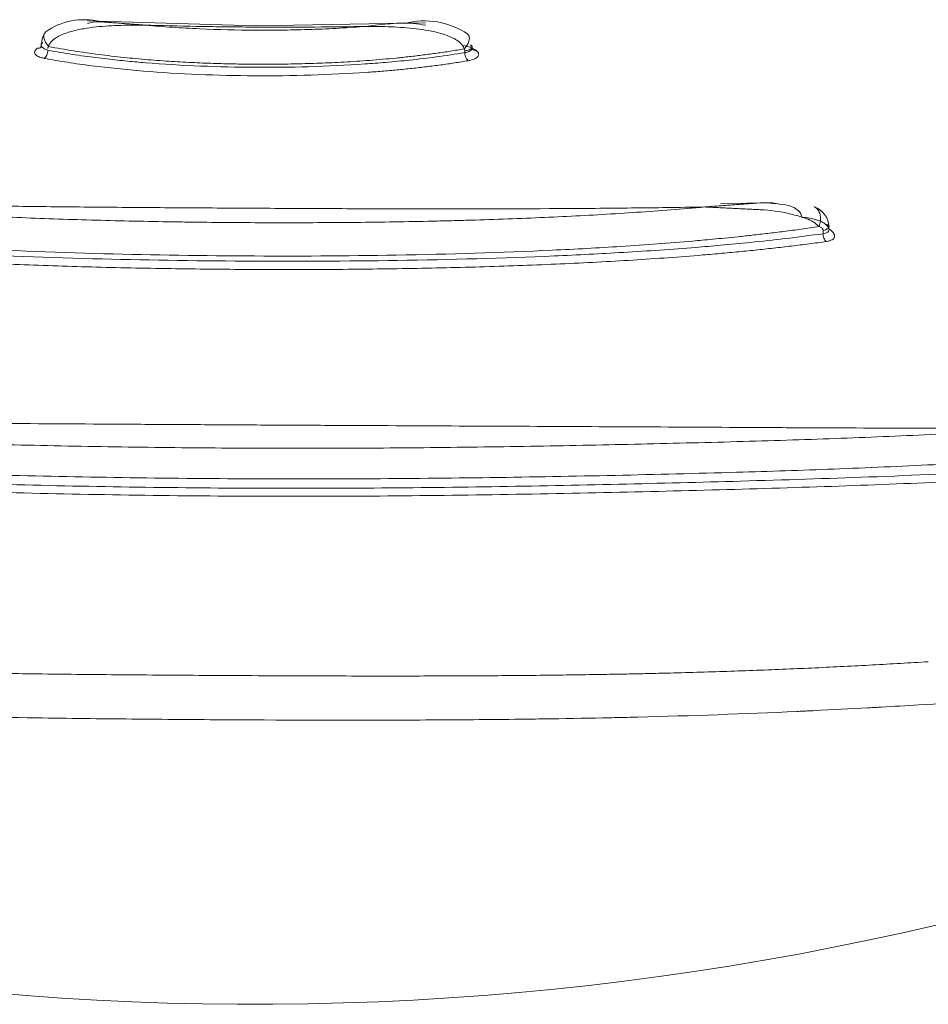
# Model space of a CAD drawing. Header units: millimetres. Extents: x 220.465 to 220.728, y 142.8 to 143.061.
# Tile 2 of 5: x 220.488 to 220.501, y 142.885 to 142.899. Entities that reach past the tile are written whole.
import ezdxf

# ---------------------------------------------------------------- set-up
doc = ezdxf.new("R2010")
doc.units = ezdxf.units.MM
doc.layers.add('SANINDUSA', color=3, linetype='Continuous')

msp = doc.modelspace()

# ---------------------------------------------------------------- linework, layer by layer
at = {"layer": 'SANINDUSA', "linetype": 'Continuous', "lineweight": 15}
for p, q in [((220.4939638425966, 142.8985049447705), (220.4915500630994, 142.8984620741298)), ((220.494522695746, 142.8980804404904), (220.494522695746, 142.8981041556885)), ((220.4989123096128, 142.8959450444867), (220.4981621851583, 142.8959275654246)), ((220.4996249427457, 142.8955027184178), (220.4996249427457, 142.8955493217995))]:
    msp.add_line(p, q, dxfattribs=at)
at = {"layer": 'SANINDUSA', "linetype": 'Continuous', "lineweight": 15, "flags": 128}
for points in [[(220.4915500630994, 142.8984620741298), (220.4915487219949, 142.898462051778), (220.4891500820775, 142.8985318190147)], [(220.4884874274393, 142.898178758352), (220.4884869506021, 142.898162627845), (220.4884867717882, 142.8981575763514)], [(220.494631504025, 142.8981244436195), (220.4946292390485, 142.8981320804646), (220.4946282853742, 142.8981483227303)]]:
    msp.add_lwpolyline(points, dxfattribs=at)
at = {"layer": 'SANINDUSA', "linetype": 'Continuous', "lineweight": 15}
for centre, radius, start, end in [((220.4890970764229, 142.8976069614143), 0.0009417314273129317, 75.71386904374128, 125.6173253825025), ((220.4939510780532, 142.8974383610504), 0.001092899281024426, 55.72288747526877, 105.0313509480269), ((220.4887735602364, 142.898211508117), 0.0002766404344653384, 144.1716601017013, 182.450588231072), ((220.4993862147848, 142.8955833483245), 0.0003225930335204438, 2.813188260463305, 70.27459408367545), ((220.4915335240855, 142.9267920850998), 0.04225715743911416, 247.7771744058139, 291.5544025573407)]:
    msp.add_arc(centre, radius, start, end, dxfattribs=at)
for points, knots in [([(220.4891473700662, 142.8984967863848), (220.4892016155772, 142.8985095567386), (220.4892720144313, 142.8985261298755), (220.4893605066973, 142.8985176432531), (220.4893808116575, 142.8985156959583)], [0, 0, 0, 0, 0.770545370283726, 0.9999999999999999, 0.9999999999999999, 0.9999999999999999, 0.9999999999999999]), ([(220.4885948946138, 142.8981661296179), (220.4885781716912, 142.8981873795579), (220.4885447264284, 142.8982298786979), (220.4885246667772, 142.8982936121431), (220.4885259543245, 142.898343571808), (220.4885445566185, 142.8983630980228), (220.4885516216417, 142.8983705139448)], [0, 0, 0, 0, 0.2768279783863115, 0.5536463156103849, 0.8304779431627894, 0.9999999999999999, 0.9999999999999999, 0.9999999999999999, 0.9999999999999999]), ([(220.4885948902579, 142.8981661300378), (220.488596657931, 142.8981732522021), (220.4885988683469, 142.8981796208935), (220.4886012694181, 142.8981854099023), (220.4886036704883, 142.8981911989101), (220.4886062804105, 142.8981964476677), (220.4886090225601, 142.898201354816), (220.4886145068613, 142.8982111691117), (220.4886205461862, 142.8982196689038), (220.4886267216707, 142.8982272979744), (220.4886328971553, 142.8982349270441), (220.4886392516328, 142.8982417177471), (220.4886457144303, 142.8982480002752), (220.4886521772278, 142.8982542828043), (220.4886587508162, 142.8982600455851), (220.4886654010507, 142.8982654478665), (220.4886787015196, 142.8982762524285), (220.488692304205, 142.8982856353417), (220.4887060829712, 142.8982941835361), (220.4887198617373, 142.8983027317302), (220.4887338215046, 142.8983104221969), (220.4887479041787, 142.89831752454), (220.4887760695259, 142.8983317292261), (220.4888047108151, 142.8983436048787), (220.4888334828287, 142.8983540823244), (220.4888622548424, 142.8983645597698), (220.4888912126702, 142.8983736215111), (220.488920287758, 142.8983817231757), (220.4889784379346, 142.8983979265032), (220.4890369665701, 142.8984103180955), (220.4890955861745, 142.8984205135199), (220.4891542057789, 142.8984307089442), (220.489212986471, 142.8984386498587), (220.4892717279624, 142.8984450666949), (220.4893892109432, 142.8984579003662), (220.4895065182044, 142.8984647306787), (220.4896235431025, 142.8984683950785), (220.4896820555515, 142.8984702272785), (220.4897404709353, 142.8984712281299), (220.4897987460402, 142.8984716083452), (220.4898570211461, 142.8984719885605), (220.4899152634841, 142.898471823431), (220.4899732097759, 142.8984710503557)], [0, 0, 0, 0, 0.007812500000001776, 0.007812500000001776, 0.007812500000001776, 0.01562500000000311, 0.01562500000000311, 0.01562500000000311, 0.03125000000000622, 0.03125000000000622, 0.03125000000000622, 0.04687500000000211, 0.04687500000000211, 0.04687500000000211, 0.062500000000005, 0.062500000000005, 0.062500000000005, 0.09375000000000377, 0.09375000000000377, 0.09375000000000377, 0.1250000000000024, 0.1250000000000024, 0.1250000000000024, 0.1875, 0.1875, 0.1875, 0.2500000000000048, 0.2500000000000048, 0.2500000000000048, 0.3750000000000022, 0.3750000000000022, 0.3750000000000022, 0.5000000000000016, 0.5000000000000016, 0.5000000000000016, 0.750000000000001, 0.750000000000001, 0.750000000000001, 0.8750000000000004, 0.8750000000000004, 0.8750000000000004, 1, 1, 1, 1]), ([(220.4899732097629, 142.8984710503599), (220.4900091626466, 142.8984678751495), (220.4900721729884, 142.8984623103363), (220.4901995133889, 142.8984520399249), (220.4904191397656, 142.8984360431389), (220.4908743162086, 142.8984104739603), (220.4914081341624, 142.8983969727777), (220.4919432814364, 142.898399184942), (220.4923425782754, 142.8984090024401), (220.4927375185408, 142.8984261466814), (220.492992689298, 142.8984443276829), (220.4931205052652, 142.8984534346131)], [0, 0, 0, 0, 0.03586671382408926, 0.06285932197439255, 0.1257687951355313, 0.2506714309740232, 0.4998944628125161, 0.6247476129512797, 0.7505702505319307, 0.8750597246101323, 1, 1, 1, 1]), ([(220.4899732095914, 142.8984710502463), (220.4899999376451, 142.8984702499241), (220.4900266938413, 142.8984694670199), (220.4900534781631, 142.89846870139), (220.4902973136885, 142.8984617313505), (220.4905434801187, 142.8984561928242), (220.4907920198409, 142.8984520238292), (220.4909162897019, 142.8984499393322), (220.4910411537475, 142.8984481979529), (220.491166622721, 142.8984467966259), (220.4912920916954, 142.8984453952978), (220.4914184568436, 142.8984443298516), (220.4915442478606, 142.8984436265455), (220.4920474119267, 142.8984408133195), (220.4925447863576, 142.898443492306), (220.4930362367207, 142.8984519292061), (220.4930643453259, 142.8984524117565), (220.4930924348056, 142.8984529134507), (220.4931205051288, 142.8984534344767)], [0.2362692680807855, 0.2362692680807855, 0.2362692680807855, 0.2362692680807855, 0.2500000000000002, 0.2500000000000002, 0.2500000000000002, 0.3750000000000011, 0.3750000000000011, 0.3750000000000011, 0.4375000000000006, 0.4375000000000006, 0.4375000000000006, 0.5000000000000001, 0.5000000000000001, 0.5000000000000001, 0.7500000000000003, 0.7500000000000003, 0.7500000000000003, 0.7642988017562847, 0.7642988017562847, 0.7642988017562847, 0.7642988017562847]), ([(220.4931204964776, 142.8984534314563), (220.4933536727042, 142.8984831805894), (220.4936586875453, 142.8985220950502), (220.4939072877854, 142.8984797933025), (220.4939658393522, 142.8984698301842)], [0, 0, 0, 0, 0.7644750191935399, 1, 1, 1, 1]), ([(220.4931205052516, 142.8984534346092), (220.493149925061, 142.8984534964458), (220.4931790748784, 142.8984533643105), (220.4932083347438, 142.8984531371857), (220.4932375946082, 142.8984529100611), (220.4932668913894, 142.898452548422), (220.4932962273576, 142.8984520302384), (220.493354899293, 142.8984509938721), (220.4934137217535, 142.8984493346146), (220.4934726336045, 142.8984468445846), (220.4935904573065, 142.8984418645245), (220.4937087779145, 142.8984337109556), (220.4938273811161, 142.8984195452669), (220.4938866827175, 142.8984124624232), (220.4939459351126, 142.8984038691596), (220.4940050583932, 142.8983930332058), (220.4940641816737, 142.8983821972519), (220.4941231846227, 142.8983691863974), (220.4941818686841, 142.8983523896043), (220.4942112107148, 142.8983439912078), (220.4942404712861, 142.898334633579), (220.4942695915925, 142.8983238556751), (220.4942987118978, 142.8983130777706), (220.4943277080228, 142.898300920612), (220.4943564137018, 142.8982863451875), (220.4943707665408, 142.8982790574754), (220.4943849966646, 142.8982711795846), (220.494399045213, 142.8982624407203), (220.4944130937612, 142.898253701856), (220.4944269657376, 142.8982441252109), (220.4944405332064, 142.8982331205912), (220.4944473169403, 142.8982276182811), (220.4944540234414, 142.8982217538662), (220.494460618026, 142.8982153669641), (220.4944672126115, 142.8982089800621), (220.4944736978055, 142.8982020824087), (220.4944800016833, 142.8981943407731), (220.4944831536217, 142.8981904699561), (220.4944862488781, 142.898186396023), (220.4944892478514, 142.8981820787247), (220.4944922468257, 142.898177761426), (220.4944951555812, 142.8981731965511), (220.4944979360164, 142.8981682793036), (220.4945007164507, 142.8981633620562), (220.4945033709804, 142.8981580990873), (220.4945058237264, 142.8981522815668), (220.4945082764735, 142.8981464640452), (220.4945105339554, 142.8981400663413), (220.4945123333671, 142.8981330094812)], [0, 0, 0, 0, 0.06250000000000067, 0.06250000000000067, 0.06250000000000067, 0.1250000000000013, 0.1250000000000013, 0.1250000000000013, 0.2500000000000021, 0.2500000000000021, 0.2500000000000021, 0.499999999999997, 0.499999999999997, 0.499999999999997, 0.6249999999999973, 0.6249999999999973, 0.6249999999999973, 0.7499999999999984, 0.7499999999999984, 0.7499999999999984, 0.8124999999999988, 0.8124999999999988, 0.8124999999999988, 0.8749999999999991, 0.8749999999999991, 0.8749999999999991, 0.9062499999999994, 0.9062499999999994, 0.9062499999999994, 0.9374999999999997, 0.9374999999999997, 0.9374999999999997, 0.9531249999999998, 0.9531249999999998, 0.9531249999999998, 0.9687499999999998, 0.9687499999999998, 0.9687499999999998, 0.9765624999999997, 0.9765624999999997, 0.9765624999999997, 0.9843750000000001, 0.9843750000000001, 0.9843750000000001, 0.9921874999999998, 0.9921874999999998, 0.9921874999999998, 1, 1, 1, 1]), ([(220.4885150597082, 142.8982235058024), (220.4885082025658, 142.8982191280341), (220.4884951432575, 142.8982107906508), (220.4884873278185, 142.8981966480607), (220.488486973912, 142.8981831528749), (220.4884932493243, 142.8981686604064), (220.488506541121, 142.8981540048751), (220.4885293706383, 142.8981383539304), (220.4885551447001, 142.8981238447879), (220.4885767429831, 142.8981164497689), (220.4885848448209, 142.898113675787)], [0, 0, 0, 0, 0.1455836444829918, 0.2772615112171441, 0.3950649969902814, 0.4989649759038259, 0.6445210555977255, 0.7570041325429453, 0.9088486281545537, 0.9999999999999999, 0.9999999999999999, 0.9999999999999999, 0.9999999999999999]), ([(220.4945123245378, 142.8981330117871), (220.4945297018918, 142.8981540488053), (220.4945644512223, 142.8981961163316), (220.4945875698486, 142.8982596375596), (220.494588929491, 142.8983107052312), (220.4945711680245, 142.8983312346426), (220.4945639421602, 142.8983395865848)], [0, 0, 0, 0, 0.271344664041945, 0.542605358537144, 0.8139189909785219, 1, 1, 1, 1]), ([(220.4885326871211, 142.8979985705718), (220.4885169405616, 142.8980019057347), (220.4884859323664, 142.8980084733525), (220.4884490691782, 142.8980222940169), (220.4884211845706, 142.8980388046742), (220.4883977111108, 142.898063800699), (220.4883897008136, 142.8980994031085), (220.4884200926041, 142.8981282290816), (220.4884353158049, 142.8981426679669)], [0, 0, 0, 0, 0.1271477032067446, 0.2503798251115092, 0.3737607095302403, 0.5013543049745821, 0.7502291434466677, 1, 1, 1, 1]), ([(220.4884959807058, 142.8981683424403), (220.4884936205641, 142.8981646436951), (220.4884862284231, 142.8981530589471), (220.4884642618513, 142.8981434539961), (220.4884449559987, 142.8981429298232), (220.4884353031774, 142.8981426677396)], [0, 0, 0, 0, 0.1899658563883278, 0.5949873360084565, 1, 1, 1, 1]), ([(220.4885848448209, 142.898113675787), (220.4885852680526, 142.8980902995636), (220.4885800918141, 142.8980650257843), (220.4885705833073, 142.8980440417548), (220.4885610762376, 142.8980230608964), (220.4885473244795, 142.8980065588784), (220.4885326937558, 142.8979985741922)], [0, 0, 0, 0, 0.5, 0.5, 0.5, 0.9999244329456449, 0.9999244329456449, 0.9999244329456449, 0.9999244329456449]), ([(220.4885848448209, 142.8981373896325), (220.4885848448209, 142.8981402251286), (220.4885851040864, 142.8981429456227), (220.488585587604, 142.8981455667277), (220.4885860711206, 142.8981481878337), (220.4885867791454, 142.8981507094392), (220.4885876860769, 142.8981531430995), (220.4885894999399, 142.89815801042), (220.4885919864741, 142.8981622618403), (220.4885948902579, 142.8981661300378)], [0, 0, 0, 0, 0.2500000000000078, 0.2500000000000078, 0.2500000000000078, 0.5000000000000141, 0.5000000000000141, 0.5000000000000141, 1, 1, 1, 1]), ([(220.4885848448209, 142.898113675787), (220.4886436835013, 142.8981030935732), (220.4887584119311, 142.8980824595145), (220.4889327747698, 142.8980547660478), (220.4891019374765, 142.8980301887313), (220.4892654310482, 142.8980086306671), (220.4894222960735, 142.8979897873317), (220.4895718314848, 142.8979734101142), (220.4897133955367, 142.8979592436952), (220.4898464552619, 142.8979470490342), (220.4901884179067, 142.8979182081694), (220.4907453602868, 142.8978847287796), (220.4915298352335, 142.897866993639), (220.4923168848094, 142.8978756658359), (220.4929390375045, 142.8979055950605), (220.4934133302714, 142.8979417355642), (220.4937551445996, 142.8979744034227), (220.4941361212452, 142.8980193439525), (220.494388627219, 142.8980592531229), (220.4945226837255, 142.898080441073)], [0, 0, 0, 0, 0.03471823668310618, 0.06769643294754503, 0.09893455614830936, 0.128432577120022, 0.1561904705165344, 0.182208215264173, 0.2064857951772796, 0.2290231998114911, 0.249820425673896, 0.378453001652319, 0.4994308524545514, 0.6204745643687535, 0.7490869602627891, 0.798538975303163, 0.8568429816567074, 0.9239973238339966, 1, 1, 1, 1]), ([(220.4945123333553, 142.8981330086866), (220.4944481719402, 142.8981221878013), (220.4943214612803, 142.8981008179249), (220.4941265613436, 142.8980720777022), (220.4939321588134, 142.8980461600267), (220.4937384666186, 142.8980231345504), (220.4935463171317, 142.8980028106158), (220.4933563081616, 142.8979850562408), (220.493169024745, 142.8979697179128), (220.4929849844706, 142.8979566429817), (220.4928046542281, 142.8979456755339), (220.4926284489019, 142.8979366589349), (220.4924567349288, 142.897929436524), (220.492289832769, 142.8979238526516), (220.4921280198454, 142.8979197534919), (220.4919715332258, 142.8979169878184), (220.4918205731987, 142.8979154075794), (220.4916753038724, 142.8979148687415), (220.4914908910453, 142.8979153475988), (220.4912586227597, 142.8979179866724), (220.4909706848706, 142.8979249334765), (220.4906644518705, 142.8979367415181), (220.4903417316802, 142.8979544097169), (220.4900048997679, 142.8979789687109), (220.4896567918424, 142.8980113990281), (220.4893014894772, 142.8980528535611), (220.4889414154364, 142.8981036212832), (220.4887122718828, 142.8981449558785), (220.4885948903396, 142.8981661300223)], [0, 0, 0, 0, 0.03681386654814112, 0.07270271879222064, 0.1076665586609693, 0.1417053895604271, 0.1748192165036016, 0.2070080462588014, 0.2382718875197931, 0.2686107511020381, 0.2980246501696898, 0.3265136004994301, 0.3540776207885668, 0.3807167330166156, 0.4064309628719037, 0.4312203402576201, 0.4550848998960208, 0.4780246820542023, 0.5000397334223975, 0.5424315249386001, 0.5881130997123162, 0.637084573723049, 0.6893459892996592, 0.7448973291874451, 0.8037385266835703, 0.8658694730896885, 0.9312900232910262, 1, 1, 1, 1]), ([(220.4945068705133, 142.8981832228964), (220.4945198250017, 142.8981800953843), (220.4945456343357, 142.8981738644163), (220.4945812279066, 142.8981626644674), (220.4946190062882, 142.8981482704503), (220.4946569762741, 142.8981300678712), (220.4946769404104, 142.8981151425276), (220.4946869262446, 142.8981076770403)], [0, 0, 0, 0, 0.1671051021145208, 0.3329248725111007, 0.499968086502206, 0.7498897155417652, 1, 1, 1, 1]), ([(220.4945123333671, 142.8981330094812), (220.4945153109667, 142.8981291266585), (220.4945179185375, 142.898124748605), (220.4945197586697, 142.8981199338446), (220.4945206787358, 142.898117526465), (220.4945214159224, 142.8981149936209), (220.4945219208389, 142.89811232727), (220.4945224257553, 142.89810966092), (220.4945226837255, 142.8981069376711), (220.4945226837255, 142.8981041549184)], [0, 0, 0, 0, 0.5000000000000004, 0.5000000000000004, 0.5000000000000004, 0.7500000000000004, 0.7500000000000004, 0.7500000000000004, 1, 1, 1, 1]), ([(220.4945226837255, 142.8980804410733), (220.4945343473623, 142.8980826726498), (220.4945581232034, 142.898087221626), (220.4945872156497, 142.8980980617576), (220.494610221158, 142.8981117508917), (220.4946250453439, 142.8981283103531), (220.494630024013, 142.8981472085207), (220.4946247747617, 142.8981679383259), (220.4946117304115, 142.8981821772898), (220.4946050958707, 142.8981894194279)], [0, 0, 0, 0, 0.1276183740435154, 0.2601447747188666, 0.3976935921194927, 0.5403669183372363, 0.6882560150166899, 0.8414426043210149, 1, 1, 1, 1]), ([(220.4945226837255, 142.8981041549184), (220.4945470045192, 142.8981088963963), (220.4945682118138, 142.8981148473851), (220.4945849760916, 142.8981216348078), (220.4946017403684, 142.8981284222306), (220.494614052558, 142.8981360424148), (220.4946211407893, 142.8981440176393), (220.4946282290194, 142.8981519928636), (220.4946300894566, 142.8981603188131), (220.4946266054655, 142.8981684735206), (220.4946235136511, 142.8981757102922), (220.4946162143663, 142.8981828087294), (220.4946050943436, 142.8981894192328)], [0.5140706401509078, 0.5140706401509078, 0.5140706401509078, 0.5140706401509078, 0.6390706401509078, 0.6390706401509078, 0.6390706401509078, 0.7640706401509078, 0.7640706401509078, 0.7640706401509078, 0.8890706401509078, 0.8890706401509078, 0.8890706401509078, 1, 1, 1, 1]), ([(220.4946869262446, 142.8981076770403), (220.4946947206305, 142.898100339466), (220.4947100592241, 142.8980858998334), (220.494720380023, 142.8980639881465), (220.4947202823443, 142.8980426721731), (220.4947056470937, 142.8980159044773), (220.4946649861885, 142.8979853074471), (220.4946029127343, 142.8979716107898), (220.4945719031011, 142.8979647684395)], [0, 0, 0, 0, 0.1274905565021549, 0.2508890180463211, 0.374095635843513, 0.5010446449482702, 0.7507401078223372, 1, 1, 1, 1]), ([(220.4946869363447, 142.8981076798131), (220.4946739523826, 142.8981079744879), (220.4946519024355, 142.8981084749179), (220.4946367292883, 142.8981222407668), (220.4946304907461, 142.8981279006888)], [0, 0, 0, 0, 0.588843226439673, 1, 1, 1, 1]), ([(220.4945719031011, 142.8979647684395), (220.4945074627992, 142.8979541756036), (220.494379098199, 142.8979330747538), (220.4941798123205, 142.8979045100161), (220.4939767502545, 142.8978783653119), (220.4937693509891, 142.8978547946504), (220.4935577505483, 142.8978336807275), (220.4933418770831, 142.8978149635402), (220.4929389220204, 142.8977849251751), (220.4923355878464, 142.8977549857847), (220.4915278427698, 142.8977461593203), (220.4907226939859, 142.8977642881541), (220.4900704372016, 142.8978045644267), (220.4895696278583, 142.8978504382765), (220.4892083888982, 142.8978920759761), (220.4888599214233, 142.8979407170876), (220.4886421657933, 142.8979792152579), (220.4885326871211, 142.8979985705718)], [0, 0, 0, 0, 0.03631097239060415, 0.07233118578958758, 0.1081442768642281, 0.1438343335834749, 0.1794852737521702, 0.2151801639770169, 0.2510005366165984, 0.3763879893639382, 0.5006199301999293, 0.6248301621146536, 0.7501936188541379, 0.8124915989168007, 0.8745983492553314, 0.9369531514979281, 1, 1, 1, 1]), ([(220.494522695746, 142.8980804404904), (220.4945233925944, 142.8980669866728), (220.4945247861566, 142.8980400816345), (220.4945375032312, 142.8980044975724), (220.494553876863, 142.8979783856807), (220.4945658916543, 142.8979693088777), (220.4945718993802, 142.8979647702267)], [0, 0, 0, 0, 0.2796824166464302, 0.5593108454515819, 0.7796433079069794, 0.9999999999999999, 0.9999999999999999, 0.9999999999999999, 0.9999999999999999]), ([(220.4979401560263, 142.8958834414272), (220.4978588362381, 142.8958760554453), (220.4977768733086, 142.8958688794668), (220.4976945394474, 142.8958619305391), (220.4973790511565, 142.8958353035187), (220.4970566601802, 142.8958118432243), (220.4967275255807, 142.895791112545), (220.4963983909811, 142.8957703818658), (220.4960625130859, 142.8957523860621), (220.4957198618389, 142.8957368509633), (220.495377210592, 142.8957213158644), (220.4950277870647, 142.8957082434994), (220.4946713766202, 142.8956974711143), (220.4945822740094, 142.8956947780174), (220.4944927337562, 142.8956922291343), (220.494402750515, 142.8956898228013), (220.4943127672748, 142.895687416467), (220.4942223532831, 142.8956851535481), (220.494131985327, 142.8956830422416), (220.493951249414, 142.8956788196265), (220.4937702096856, 142.8956751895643), (220.4935888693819, 142.8956721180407), (220.4932261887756, 142.8956659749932), (220.4928623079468, 142.8956620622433), (220.4924972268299, 142.8956601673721), (220.492132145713, 142.8956582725), (220.4917657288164, 142.8956583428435), (220.4913984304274, 142.8956603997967), (220.4912147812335, 142.8956614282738), (220.491030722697, 142.89566297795), (220.4908464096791, 142.8956650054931), (220.4907542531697, 142.895666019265), (220.4906620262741, 142.8956671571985), (220.4905697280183, 142.8956684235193), (220.4904774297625, 142.895669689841), (220.4903850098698, 142.895671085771), (220.4902930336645, 142.895672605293), (220.4899251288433, 142.895678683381), (220.4895623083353, 142.8956867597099), (220.4892043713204, 142.8956969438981), (220.4888464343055, 142.8957071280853), (220.4884933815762, 142.8957194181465), (220.4881451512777, 142.8957339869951), (220.4877969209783, 142.8957485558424), (220.4874535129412, 142.895765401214), (220.4871149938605, 142.8957847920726), (220.4869457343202, 142.8957944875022), (220.4867776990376, 142.8958048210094), (220.4866109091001, 142.8958158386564), (220.4865275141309, 142.8958213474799), (220.4864443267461, 142.8958270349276), (220.4863617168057, 142.8958328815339), (220.4862791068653, 142.8958387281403), (220.4861971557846, 142.8958447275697), (220.4861158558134, 142.895850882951), (220.4857906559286, 142.8958755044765), (220.4854758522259, 142.8959026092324), (220.4851711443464, 142.8959324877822), (220.4850923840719, 142.895940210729), (220.4850142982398, 142.8959481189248), (220.4849368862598, 142.8959562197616)], [0.1086892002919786, 0.1086892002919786, 0.1086892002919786, 0.1086892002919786, 0.1250000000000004, 0.1250000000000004, 0.1250000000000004, 0.1875000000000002, 0.1875000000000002, 0.1875000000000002, 0.2500000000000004, 0.2500000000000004, 0.2500000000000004, 0.3125000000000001, 0.3125000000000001, 0.3125000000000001, 0.3281250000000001, 0.3281250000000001, 0.3281250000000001, 0.3437500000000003, 0.3437500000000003, 0.3437500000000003, 0.3750000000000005, 0.3750000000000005, 0.3750000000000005, 0.4375000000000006, 0.4375000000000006, 0.4375000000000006, 0.5000000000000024, 0.5000000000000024, 0.5000000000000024, 0.5312499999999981, 0.5312499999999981, 0.5312499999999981, 0.5468749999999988, 0.5468749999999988, 0.5468749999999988, 0.5624999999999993, 0.5624999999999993, 0.5624999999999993, 0.6250000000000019, 0.6250000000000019, 0.6250000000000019, 0.6874999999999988, 0.6874999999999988, 0.6874999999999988, 0.750000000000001, 0.750000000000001, 0.750000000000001, 0.7812500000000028, 0.7812500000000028, 0.7812500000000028, 0.7968750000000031, 0.7968750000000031, 0.7968750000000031, 0.8124999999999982, 0.8124999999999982, 0.8124999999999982, 0.8750000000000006, 0.8750000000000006, 0.8750000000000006, 0.8911548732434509, 0.8911548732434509, 0.8911548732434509, 0.8911548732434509]), ([(220.4849368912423, 142.8959562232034), (220.4849936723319, 142.8959545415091), (220.4850506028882, 142.8959528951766), (220.4851076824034, 142.895951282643), (220.4857573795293, 142.8959329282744), (220.4864263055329, 142.8959188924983), (220.4871145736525, 142.8959076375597), (220.4874587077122, 142.8959020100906), (220.4878076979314, 142.8958970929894), (220.4881616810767, 142.8958927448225), (220.4883386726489, 142.8958905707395), (220.4885169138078, 142.8958885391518), (220.4886964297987, 142.8958866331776), (220.4888759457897, 142.8958847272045), (220.4890557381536, 142.895882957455), (220.4892357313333, 142.8958813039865), (220.4895957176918, 142.8958779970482), (220.4899566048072, 142.895875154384), (220.4903183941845, 142.8958726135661), (220.4906801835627, 142.8958700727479), (220.4910430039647, 142.8958677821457), (220.491406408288, 142.8958657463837), (220.4917698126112, 142.8958637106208), (220.4921343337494, 142.8958619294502), (220.4924995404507, 142.8958604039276), (220.4926821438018, 142.8958596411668), (220.4928652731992, 142.8958589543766), (220.4930476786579, 142.8958583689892), (220.4932300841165, 142.8958577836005), (220.4934117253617, 142.8958572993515), (220.493592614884, 142.8958569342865), (220.4943161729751, 142.8958554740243), (220.4950277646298, 142.8958559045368), (220.4957276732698, 142.8958594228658), (220.4960776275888, 142.8958611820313), (220.4964246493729, 142.8958637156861), (220.4967687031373, 142.8958672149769), (220.49694073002, 142.8958689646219), (220.4971113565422, 142.8958709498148), (220.4972801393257, 142.8958731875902), (220.4974489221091, 142.8958754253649), (220.4976160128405, 142.8958779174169), (220.4977814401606, 142.8958806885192), (220.4978345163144, 142.8958815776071), (220.4978874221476, 142.8958824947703), (220.4979401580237, 142.8958834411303)], [0.1149736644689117, 0.1149736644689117, 0.1149736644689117, 0.1149736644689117, 0.1259556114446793, 0.1259556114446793, 0.1259556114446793, 0.2509556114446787, 0.2509556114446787, 0.2509556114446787, 0.3134556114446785, 0.3134556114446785, 0.3134556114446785, 0.3447056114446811, 0.3447056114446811, 0.3447056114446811, 0.375955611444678, 0.375955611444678, 0.375955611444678, 0.438455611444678, 0.438455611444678, 0.438455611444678, 0.5009556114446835, 0.5009556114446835, 0.5009556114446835, 0.5634556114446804, 0.5634556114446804, 0.5634556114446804, 0.5947056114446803, 0.5947056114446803, 0.5947056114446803, 0.6259556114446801, 0.6259556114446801, 0.6259556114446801, 0.7509556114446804, 0.7509556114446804, 0.7509556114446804, 0.8134556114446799, 0.8134556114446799, 0.8134556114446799, 0.8447056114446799, 0.8447056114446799, 0.8447056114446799, 0.8759556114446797, 0.8759556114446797, 0.8759556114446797, 0.8859819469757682, 0.8859819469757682, 0.8859819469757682, 0.8859819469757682]), ([(220.4986259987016, 142.8959345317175), (220.4986447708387, 142.8959360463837), (220.4987979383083, 142.895948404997), (220.498989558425, 142.8959297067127), (220.4991997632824, 142.8958945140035), (220.4992670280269, 142.8958329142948), (220.4992935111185, 142.8958086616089)], [0, 0, 0, 0, 0.07024085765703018, 0.5731161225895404, 0.8319297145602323, 1, 1, 1, 1]), ([(220.499566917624, 142.8956034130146), (220.4995399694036, 142.8956284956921), (220.4994884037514, 142.8956764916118), (220.499359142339, 142.8957303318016), (220.4991314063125, 142.8957945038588), (220.4989034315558, 142.8958368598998), (220.4987330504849, 142.8958441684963), (220.4987067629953, 142.8958452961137)], [0, 0, 0, 0, 0.1294647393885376, 0.2477318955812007, 0.4757256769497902, 0.9191115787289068, 1, 1, 1, 1]), ([(220.499566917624, 142.8956034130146), (220.4995745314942, 142.8956300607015), (220.4995897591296, 142.8956833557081), (220.4995871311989, 142.8957620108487), (220.4995649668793, 142.8958273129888), (220.4995320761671, 142.8958705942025), (220.4995039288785, 142.8958803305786), (220.4994939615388, 142.8958837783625)], [0, 0, 0, 0, 0.2198605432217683, 0.4397180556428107, 0.6595686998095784, 0.8794486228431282, 1, 1, 1, 1]), ([(220.4993222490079, 142.8957354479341), (220.4993219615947, 142.8957367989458), (220.4993216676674, 142.8957381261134), (220.4993213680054, 142.8957394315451), (220.4993198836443, 142.8957458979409), (220.4993182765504, 142.8957517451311), (220.4993165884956, 142.8957571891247), (220.4993132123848, 142.8957680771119), (220.4993095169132, 142.8957773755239), (220.4993056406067, 142.8957858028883), (220.4993017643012, 142.8957942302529), (220.4992977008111, 142.8958017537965), (220.4992935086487, 142.8958086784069)], [0.3497650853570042, 0.3497650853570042, 0.3497650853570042, 0.3497650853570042, 0.3749999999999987, 0.3749999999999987, 0.3749999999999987, 0.4999999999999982, 0.4999999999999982, 0.4999999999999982, 0.7499999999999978, 0.7499999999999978, 0.7499999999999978, 1, 1, 1, 1]), ([(220.4996509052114, 142.8956447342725), (220.4996436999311, 142.8956490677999), (220.4996236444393, 142.8956611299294), (220.4995750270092, 142.8956865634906), (220.4994989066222, 142.8957119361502), (220.4994197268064, 142.8957266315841), (220.4993616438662, 142.8957341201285), (220.4993342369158, 142.8957350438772), (220.4993222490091, 142.8957354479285)], [0, 0, 0, 0, 0.08859878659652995, 0.246609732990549, 0.4925031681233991, 0.7398609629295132, 0.8862141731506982, 1, 1, 1, 1]), ([(220.4832890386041, 142.8955941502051), (220.4833773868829, 142.8955806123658), (220.48354815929, 142.8955544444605), (220.4838041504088, 142.8955189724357), (220.4840469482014, 142.8954875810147), (220.484275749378, 142.8954600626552), (220.4844891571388, 142.8954360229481), (220.4846861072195, 142.8954151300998), (220.4848656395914, 142.8953970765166), (220.4853041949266, 142.8953548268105), (220.4860055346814, 142.8952968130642), (220.4873802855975, 142.8952103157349), (220.4891643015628, 142.895139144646), (220.4913856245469, 142.8951060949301), (220.4936150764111, 142.8951140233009), (220.4954189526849, 142.8951648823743), (220.496816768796, 142.8952354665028), (220.4975978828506, 142.8952898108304), (220.4981914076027, 142.8953399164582), (220.4986174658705, 142.89538043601), (220.4991100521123, 142.895433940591), (220.4994449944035, 142.8954786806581), (220.499624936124, 142.8955027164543)], [0, 0, 0, 0, 0.02040387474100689, 0.03943957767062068, 0.05710709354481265, 0.07340640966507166, 0.08833751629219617, 0.1019004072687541, 0.1140950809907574, 0.1249215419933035, 0.1902199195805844, 0.2500452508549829, 0.3786237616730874, 0.4997378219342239, 0.6208490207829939, 0.7493816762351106, 0.8090177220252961, 0.8740586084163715, 0.8972785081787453, 0.9260089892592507, 0.9602496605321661, 1, 1, 1, 1]), ([(220.4995669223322, 142.8956034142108), (220.4994818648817, 142.8955911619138), (220.4993174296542, 142.8955674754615), (220.4990722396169, 142.8955353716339), (220.498840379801, 142.8955069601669), (220.4986224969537, 142.8954820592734), (220.4984197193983, 142.8954603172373), (220.4982329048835, 142.8954414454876), (220.4980628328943, 142.8954251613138), (220.4979101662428, 142.8954112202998), (220.4974828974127, 142.8953735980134), (220.4967816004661, 142.8953210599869), (220.4953916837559, 142.8952447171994), (220.493601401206, 142.8951890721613), (220.4913910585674, 142.8951790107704), (220.4891897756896, 142.8952137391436), (220.48741993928, 142.8952892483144), (220.4860518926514, 142.8953811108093), (220.4852977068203, 142.8954475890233), (220.4847315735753, 142.8955064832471), (220.4843293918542, 142.8955527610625), (220.4838506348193, 142.8956147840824), (220.4835228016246, 142.8956662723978), (220.4833449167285, 142.8956942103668)], [0, 0, 0, 0, 0.01899102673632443, 0.03671393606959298, 0.05316871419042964, 0.06835534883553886, 0.08227382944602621, 0.09492414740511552, 0.106306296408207, 0.116420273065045, 0.1252660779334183, 0.1904942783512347, 0.2500683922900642, 0.378927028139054, 0.5000216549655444, 0.6209702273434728, 0.74966594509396, 0.8095367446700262, 0.8751269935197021, 0.8967231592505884, 0.9247344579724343, 0.9591603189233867, 1, 1, 1, 1]), ([(220.4996249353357, 142.8955493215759), (220.4996243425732, 142.8955535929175), (220.4996230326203, 142.8955630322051), (220.4996149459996, 142.895574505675), (220.4996031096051, 142.8955851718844), (220.4995866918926, 142.895595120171), (220.4995739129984, 142.8956004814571), (220.499566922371, 142.8956034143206)], [0, 0, 0, 0, 0.1266117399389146, 0.2798007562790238, 0.4725440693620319, 0.7114579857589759, 0.9999999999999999, 0.9999999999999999, 0.9999999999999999, 0.9999999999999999]), ([(220.4996509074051, 142.8956447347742), (220.499691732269, 142.8956311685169), (220.499712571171, 142.8956131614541), (220.4997030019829, 142.8955780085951), (220.4996726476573, 142.8955610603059), (220.4996249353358, 142.8955493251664)], [0, 0, 0, 0, 0.5, 0.5, 1, 1, 1, 1]), ([(220.499624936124, 142.8955027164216), (220.4996363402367, 142.8955043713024), (220.4996591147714, 142.895507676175), (220.499684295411, 142.8955184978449), (220.4997015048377, 142.8955331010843), (220.499711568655, 142.8955565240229), (220.4997039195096, 142.8955945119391), (220.4996694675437, 142.895627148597), (220.4996509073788, 142.8956447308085)], [0, 0, 0, 0, 0.1245684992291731, 0.2487689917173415, 0.373107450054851, 0.4980881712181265, 0.7296071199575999, 1, 1, 1, 1]), ([(220.4997068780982, 142.8955720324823), (220.4997158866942, 142.8955656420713), (220.4997338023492, 142.8955529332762), (220.4997548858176, 142.8955334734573), (220.4997819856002, 142.8955013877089), (220.4997954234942, 142.8954576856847), (220.4997652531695, 142.8954210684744), (220.4997186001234, 142.8954006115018), (220.4996866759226, 142.8953948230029), (220.4996706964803, 142.895391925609)], [0, 0, 0, 0, 0.08408055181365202, 0.167213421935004, 0.2507117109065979, 0.5000869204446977, 0.7493810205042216, 0.8745543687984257, 1, 1, 1, 1]), ([(220.4996706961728, 142.8953919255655), (220.4995890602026, 142.8953806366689), (220.4994260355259, 142.8953580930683), (220.4991745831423, 142.8953265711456), (220.4989186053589, 142.8952967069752), (220.4986575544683, 142.8952685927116), (220.4983915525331, 142.8952421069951), (220.498120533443, 142.8952171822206), (220.4976175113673, 142.8951744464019), (220.496860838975, 142.8951209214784), (220.4958202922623, 142.8950672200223), (220.4947416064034, 142.895028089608), (220.4936325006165, 142.8950036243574), (220.4925106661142, 142.8949915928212), (220.4913826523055, 142.8949927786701), (220.4902545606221, 142.8950043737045), (220.4891371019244, 142.8950291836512), (220.4880410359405, 142.8950661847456), (220.486980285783, 142.8951173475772), (220.4859583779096, 142.8951827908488), (220.4851488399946, 142.8952508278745), (220.4845307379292, 142.8953135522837), (220.4840838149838, 142.8953651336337), (220.4836514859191, 142.8954212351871), (220.4833778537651, 142.8954629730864), (220.4832407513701, 142.8954838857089)], [0, 0, 0, 0, 0.01807728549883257, 0.03609981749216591, 0.05408272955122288, 0.07204117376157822, 0.08999025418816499, 0.107944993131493, 0.1259202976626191, 0.188294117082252, 0.2505328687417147, 0.3132558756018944, 0.3758027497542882, 0.4384078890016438, 0.5002705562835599, 0.5625086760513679, 0.6254766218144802, 0.6876775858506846, 0.7500570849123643, 0.8125158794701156, 0.8751163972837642, 0.9062988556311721, 0.9374544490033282, 0.9686617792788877, 1, 1, 1, 1]), ([(220.499624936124, 142.8955027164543), (220.4996235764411, 142.8954809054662), (220.4996274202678, 142.8954575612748), (220.4996356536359, 142.8954376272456), (220.4996438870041, 142.8954176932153), (220.4996564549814, 142.8954013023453), (220.4996706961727, 142.895391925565)], [0, 0, 0, 0, 0.5, 0.5, 0.5, 1, 1, 1, 1]), ([(220.4799265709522, 142.892859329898), (220.4800410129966, 142.8928507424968), (220.4802697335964, 142.8928335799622), (220.4806206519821, 142.8928088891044), (220.4809769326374, 142.8927850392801), (220.4813392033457, 142.8927621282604), (220.4817073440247, 142.8927401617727), (220.482081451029, 142.892719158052), (220.4827748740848, 142.8926826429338), (220.4838162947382, 142.8926353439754), (220.4852347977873, 142.8925816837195), (220.4866999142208, 142.8925335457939), (220.4881993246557, 142.8924937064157), (220.4897219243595, 142.8924639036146), (220.4912551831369, 142.892448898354), (220.4927909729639, 142.8924467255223), (220.4943213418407, 142.8924594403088), (220.4958335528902, 142.8924824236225), (220.4973163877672, 142.8925140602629), (220.4987573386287, 142.8925517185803), (220.4999188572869, 142.8925905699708), (220.5008175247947, 142.892627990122), (220.5014768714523, 142.8926594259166), (220.5021205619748, 142.8926937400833), (220.5025345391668, 142.8927189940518), (220.5027416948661, 142.8927316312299)], [0, 0, 0, 0, 0.01787641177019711, 0.03572728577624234, 0.05356494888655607, 0.07140156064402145, 0.08924908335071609, 0.1071192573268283, 0.1250239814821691, 0.187272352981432, 0.2500179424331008, 0.3123735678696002, 0.3750100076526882, 0.4377279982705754, 0.5000030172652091, 0.5622758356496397, 0.6249958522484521, 0.6876302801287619, 0.7499879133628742, 0.8127314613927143, 0.8749818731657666, 0.9062895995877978, 0.9375192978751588, 0.9687344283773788, 0.9999999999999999, 0.9999999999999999, 0.9999999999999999, 0.9999999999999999]), ([(220.4799265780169, 142.892859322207), (220.4802560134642, 142.8928559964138), (220.4805903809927, 142.8928526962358), (220.4809296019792, 142.8928494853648), (220.4814483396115, 142.8928445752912), (220.4819784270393, 142.8928399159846), (220.4825198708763, 142.8928359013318), (220.4830613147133, 142.8928318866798), (220.4836141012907, 142.8928286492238), (220.4841786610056, 142.8928254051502), (220.4844609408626, 142.8928237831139), (220.4847461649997, 142.8928221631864), (220.4850344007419, 142.8928204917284), (220.485322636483, 142.8928188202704), (220.4856143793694, 142.8928170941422), (220.4859065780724, 142.8928153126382), (220.4864909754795, 142.8928117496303), (220.4870793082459, 142.8928079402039), (220.487671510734, 142.8928040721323), (220.4882637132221, 142.8928002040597), (220.488859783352, 142.8927963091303), (220.4894597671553, 142.8927925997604), (220.4897597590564, 142.8927907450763), (220.490060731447, 142.892788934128), (220.4903627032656, 142.8927871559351), (220.4906646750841, 142.8927853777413), (220.4909677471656, 142.8927835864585), (220.4912715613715, 142.8927818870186), (220.491423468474, 142.892781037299), (220.4915758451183, 142.8927802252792), (220.491728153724, 142.8927794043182), (220.4918804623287, 142.8927785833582), (220.4920324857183, 142.8927777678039), (220.4921842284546, 142.8927769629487), (220.4924877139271, 142.8927753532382), (220.4927900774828, 142.8927737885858), (220.4930913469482, 142.8927722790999), (220.4936938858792, 142.8927692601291), (220.4942920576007, 142.8927664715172), (220.4948859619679, 142.8927636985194), (220.495479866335, 142.8927609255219), (220.4960695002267, 142.8927581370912), (220.496654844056, 142.8927551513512), (220.4972401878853, 142.8927521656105), (220.4978212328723, 142.8927489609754), (220.4983978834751, 142.8927458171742), (220.4985420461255, 142.8927450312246), (220.4986860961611, 142.8927442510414), (220.4988292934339, 142.8927434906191), (220.4989724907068, 142.8927427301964), (220.4991149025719, 142.8927419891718), (220.4992565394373, 142.8927412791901), (220.4995398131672, 142.8927398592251), (220.4998199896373, 142.8927385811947), (220.5000971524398, 142.892737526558), (220.5006514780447, 142.8927354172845), (220.5011937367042, 142.8927340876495), (220.5017241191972, 142.8927331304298), (220.5020683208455, 142.8927325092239), (220.5024075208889, 142.8927320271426), (220.5027416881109, 142.8927316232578)], [0.0841290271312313, 0.0841290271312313, 0.0841290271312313, 0.0841290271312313, 0.1250000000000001, 0.1250000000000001, 0.1250000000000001, 0.1874999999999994, 0.1874999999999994, 0.1874999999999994, 0.2499999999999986, 0.2499999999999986, 0.2499999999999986, 0.28125, 0.28125, 0.28125, 0.3124999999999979, 0.3124999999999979, 0.3124999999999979, 0.3750000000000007, 0.3750000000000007, 0.3750000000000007, 0.4374999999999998, 0.4374999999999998, 0.4374999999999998, 0.4687500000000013, 0.4687500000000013, 0.4687500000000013, 0.4999999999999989, 0.4999999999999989, 0.4999999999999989, 0.5156249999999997, 0.5156249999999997, 0.5156249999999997, 0.5312500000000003, 0.5312500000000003, 0.5312500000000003, 0.5624999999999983, 0.5624999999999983, 0.5624999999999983, 0.625000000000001, 0.625000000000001, 0.625000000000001, 0.6875000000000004, 0.6875000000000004, 0.6875000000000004, 0.7499999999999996, 0.7499999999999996, 0.7499999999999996, 0.7656250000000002, 0.7656250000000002, 0.7656250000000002, 0.781250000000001, 0.781250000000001, 0.781250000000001, 0.8124999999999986, 0.8124999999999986, 0.8124999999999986, 0.8749999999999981, 0.8749999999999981, 0.8749999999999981, 0.9155605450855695, 0.9155605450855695, 0.9155605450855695, 0.9155605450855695]), ([(220.5045171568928, 142.8924378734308), (220.5044086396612, 142.8924284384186), (220.5041930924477, 142.8924096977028), (220.5038634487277, 142.892383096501), (220.5035325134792, 142.8923577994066), (220.5032000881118, 142.8923338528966), (220.5028667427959, 142.8923111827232), (220.5025328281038, 142.8922897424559), (220.5021987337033, 142.8922694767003), (220.5018648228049, 142.8922503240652), (220.5015314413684, 142.8922322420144), (220.5008477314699, 142.8921970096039), (220.4998156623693, 142.8921521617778), (220.4983023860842, 142.8921027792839), (220.4966702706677, 142.8920614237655), (220.49489652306, 142.8920296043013), (220.4930871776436, 142.8920118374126), (220.49125499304, 142.8920120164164), (220.4894240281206, 142.8920322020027), (220.4876224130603, 142.8920701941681), (220.4858679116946, 142.8921216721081), (220.4842917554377, 142.8921799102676), (220.4828642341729, 142.8922429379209), (220.4818207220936, 142.8922998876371), (220.4810120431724, 142.892351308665), (220.4804392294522, 142.8923907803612), (220.4798684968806, 142.8924336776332), (220.4793022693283, 142.8924802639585), (220.4787406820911, 142.8925305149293), (220.4783798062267, 142.8925668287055), (220.4781973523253, 142.8925851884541)], [0, 0, 0, 0, 0.01521173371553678, 0.03021498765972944, 0.04500985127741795, 0.05959641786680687, 0.07397478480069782, 0.0881450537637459, 0.1021073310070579, 0.1158617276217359, 0.1294083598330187, 0.1427473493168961, 0.1981486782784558, 0.2497678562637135, 0.312370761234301, 0.3748322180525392, 0.4366093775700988, 0.4997089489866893, 0.5630774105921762, 0.6250914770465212, 0.6873422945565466, 0.7497269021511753, 0.7981143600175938, 0.8500711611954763, 0.8736018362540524, 0.8977147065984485, 0.9224103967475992, 0.9476894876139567, 0.9735525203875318, 1, 1, 1, 1]), ([(220.4780818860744, 142.8924374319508), (220.478186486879, 142.8924274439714), (220.4783935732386, 142.8924076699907), (220.4787101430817, 142.8923795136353), (220.4790263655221, 142.8923527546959), (220.4793423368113, 142.8923273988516), (220.4796573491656, 142.8923033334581), (220.4799709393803, 142.8922804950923), (220.4805936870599, 142.8922369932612), (220.4815348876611, 142.8921791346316), (220.4828107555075, 142.8921151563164), (220.4842162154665, 142.8920558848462), (220.485793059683, 142.8919972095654), (220.4881628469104, 142.8919230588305), (220.4906366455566, 142.8918766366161), (220.4930938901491, 142.8918787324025), (220.4949267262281, 142.8919002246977), (220.496712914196, 142.8919353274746), (220.4985164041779, 142.8919813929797), (220.5003536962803, 142.8920386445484), (220.5017777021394, 142.8921022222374), (220.5027939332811, 142.8921594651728), (220.5034110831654, 142.8921978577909), (220.5040317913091, 142.8922405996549), (220.5044330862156, 142.8922725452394), (220.504637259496, 142.8922887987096)], [0, 0, 0, 0, 0.01520971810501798, 0.03011186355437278, 0.04470652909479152, 0.05899381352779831, 0.07297382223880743, 0.08664666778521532, 0.1000124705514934, 0.1530968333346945, 0.2031121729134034, 0.2500662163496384, 0.3118642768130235, 0.3745601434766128, 0.4996722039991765, 0.5633040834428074, 0.6242757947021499, 0.6873104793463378, 0.7493975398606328, 0.8175261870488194, 0.8923218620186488, 0.9177720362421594, 0.9442012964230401, 0.971610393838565, 1, 1, 1, 1]), ([(220.5046767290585, 142.8921808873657), (220.5045759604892, 142.8921726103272), (220.5043747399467, 142.8921560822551), (220.5040656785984, 142.8921325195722), (220.5037519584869, 142.8921098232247), (220.5034329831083, 142.892088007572), (220.5031088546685, 142.8920669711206), (220.5027794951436, 142.8920467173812), (220.5024448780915, 142.8920272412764), (220.50210495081, 142.8920085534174), (220.5013604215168, 142.8919698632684), (220.5001703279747, 142.8919187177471), (220.4984837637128, 142.8918661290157), (220.4967264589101, 142.8918211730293), (220.4949207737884, 142.8917857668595), (220.493084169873, 142.8917645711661), (220.491235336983, 142.8917637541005), (220.4893878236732, 142.8917855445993), (220.4875591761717, 142.8918276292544), (220.4857759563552, 142.8918832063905), (220.4840493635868, 142.8919475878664), (220.4823961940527, 142.8920189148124), (220.4811416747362, 142.8920886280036), (220.4802461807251, 142.8921479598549), (220.4796670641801, 142.8921897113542), (220.4791060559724, 142.8922338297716), (220.4785610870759, 142.8922801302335), (220.4782139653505, 142.8923133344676), (220.4780399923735, 142.8923299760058)], [0, 0, 0, 0, 0.01405615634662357, 0.02806815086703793, 0.04204470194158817, 0.05599445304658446, 0.06992603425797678, 0.08384830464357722, 0.09777008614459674, 0.1117000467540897, 0.1256466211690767, 0.1880188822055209, 0.250605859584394, 0.3128904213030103, 0.3756885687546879, 0.4380697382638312, 0.5002754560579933, 0.5629023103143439, 0.6255228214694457, 0.6880034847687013, 0.7499777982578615, 0.8126572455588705, 0.8751288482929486, 0.9000646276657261, 0.9249697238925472, 0.9498938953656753, 0.9748874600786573, 1, 1, 1, 1]), ([(220.4973914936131, 142.8892485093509), (220.4975361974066, 142.8892522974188), (220.4978248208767, 142.8892598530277), (220.4982536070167, 142.8892733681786), (220.4986777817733, 142.8892884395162), (220.499097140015, 142.8893051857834), (220.4995117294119, 142.8893235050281), (220.4999215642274, 142.8893433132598), (220.5003265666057, 142.8893645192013), (220.5007270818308, 142.8893868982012), (220.5009906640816, 142.8894027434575), (220.501122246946, 142.889410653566)], [0, 0, 0, 0, 0.1132308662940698, 0.2258481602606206, 0.3378858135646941, 0.4493787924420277, 0.5603633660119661, 0.6708772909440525, 0.7809600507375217, 0.8906530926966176, 1, 1, 1, 1]), ([(220.4858877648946, 142.8892876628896), (220.4860291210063, 142.8892838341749), (220.4863127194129, 142.8892761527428), (220.4867419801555, 142.8892662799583), (220.4871756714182, 142.8892574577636), (220.4876139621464, 142.8892497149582), (220.4880567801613, 142.8892429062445), (220.4887917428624, 142.8892330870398), (220.4898257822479, 142.8892226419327), (220.4911597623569, 142.8892137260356), (220.4924951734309, 142.8892077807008), (220.4936820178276, 142.8892065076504), (220.4947139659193, 142.8892097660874), (220.4955927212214, 142.8892161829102), (220.4961694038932, 142.8892247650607), (220.4964558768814, 142.8892290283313)], [0, 0, 0, 0, 0.04099203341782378, 0.08224105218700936, 0.1237574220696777, 0.1655516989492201, 0.2076346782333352, 0.2500174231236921, 0.3744816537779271, 0.5000060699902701, 0.6255382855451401, 0.7499933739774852, 0.8344585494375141, 0.9177655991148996, 0.9999999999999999, 0.9999999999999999, 0.9999999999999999, 0.9999999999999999]), ([(220.4967916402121, 142.8892351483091), (220.4968920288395, 142.889237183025), (220.4970924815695, 142.8892412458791), (220.4972919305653, 142.8892460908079), (220.4973914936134, 142.8892485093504)], [0, 0, 0, 0, 0.500809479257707, 1, 1, 1, 1]), ([(220.5009874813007, 142.8887964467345), (220.501531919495, 142.8888296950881), (220.5020681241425, 142.8888656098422), (220.5031235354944, 142.8889381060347), (220.5036411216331, 142.8889745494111), (220.5041407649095, 142.889008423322)], [0, 0, 0, 0, 0.5, 0.5, 1, 1, 1, 1]), ([(220.4993395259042, 142.8887069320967), (220.499365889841, 142.8887081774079), (220.4994186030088, 142.8887106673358), (220.4994712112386, 142.8887132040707), (220.4994975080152, 142.8887144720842)], [0, 0, 0, 0, 0.500139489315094, 1, 1, 1, 1]), ([(220.5003763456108, 142.8887605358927), (220.5004004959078, 142.8887618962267), (220.5004246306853, 142.8887632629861), (220.5004487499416, 142.8887646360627), (220.5006292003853, 142.8887749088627), (220.5008087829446, 142.8887855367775), (220.5009874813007, 142.8887964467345)], [0.7169385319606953, 0.7169385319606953, 0.7169385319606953, 0.7169385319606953, 0.7187500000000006, 0.7187500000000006, 0.7187500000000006, 0.7323026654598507, 0.7323026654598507, 0.7323026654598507, 0.7323026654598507]), ([(220.4863721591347, 142.888654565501), (220.4870455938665, 142.8886359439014), (220.487728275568, 142.8886221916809), (220.4884205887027, 142.8886116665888), (220.4886468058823, 142.8886082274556), (220.4888737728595, 142.8886051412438), (220.4891007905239, 142.8886023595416), (220.4893278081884, 142.8885995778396), (220.4895550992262, 142.8885970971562), (220.489782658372, 142.8885948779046), (220.4902377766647, 142.8885904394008), (220.4906939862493, 142.888587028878), (220.4911511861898, 142.8885844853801), (220.4920655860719, 142.8885793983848), (220.4929755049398, 142.888577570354), (220.4938809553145, 142.8885812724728), (220.4943336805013, 142.8885831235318), (220.4947851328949, 142.8885863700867), (220.4952356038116, 142.8885915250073), (220.495348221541, 142.8885928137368), (220.4954607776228, 142.8885942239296), (220.4955732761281, 142.8885957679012), (220.4956355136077, 142.8885966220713), (220.4956977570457, 142.8885975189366), (220.4957599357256, 142.8885984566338)], [0.3896813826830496, 0.3896813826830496, 0.3896813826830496, 0.3896813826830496, 0.4375000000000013, 0.4375000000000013, 0.4375000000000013, 0.4531250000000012, 0.4531250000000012, 0.4531250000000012, 0.4687500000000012, 0.4687500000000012, 0.4687500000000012, 0.5000000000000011, 0.5000000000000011, 0.5000000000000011, 0.562500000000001, 0.562500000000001, 0.562500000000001, 0.5937500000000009, 0.5937500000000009, 0.5937500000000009, 0.6015624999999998, 0.6015624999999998, 0.6015624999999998, 0.6058846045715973, 0.6058846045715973, 0.6058846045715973, 0.6058846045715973])]:
    msp.add_open_spline(points, degree=3, knots=knots, dxfattribs=at)
for points, degree in [([(220.4893808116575, 142.8985156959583), (220.4899732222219, 142.8984710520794)], 1), ([(220.4979401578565, 142.8958834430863), (220.4986259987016, 142.8959345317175)], 1), ([(220.4987067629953, 142.8958452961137), (220.4979401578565, 142.8958834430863)], 1), ([(220.4964558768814, 142.8892290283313), (220.4965678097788, 142.8892313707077), (220.4966797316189, 142.8892334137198), (220.4967916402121, 142.8892351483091)], 3), ([(220.4969840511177, 142.8886227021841), (220.4977538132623, 142.8886418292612), (220.4985093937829, 142.8886685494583), (220.4992510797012, 142.8887028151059)], 3), ([(220.4992510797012, 142.8887028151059), (220.4992805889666, 142.8887041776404), (220.4993100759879, 142.8887055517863), (220.4993395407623, 142.8887069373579)], 3), ([(220.4994975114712, 142.8887144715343), (220.4997537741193, 142.8887268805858), (220.5000083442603, 142.8887401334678), (220.5002612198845, 142.8887541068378)], 3), ([(220.5002612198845, 142.8887541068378), (220.5002996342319, 142.8887562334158), (220.5003380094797, 142.8887583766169), (220.5003763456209, 142.8887605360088)], 3), ([(220.4957599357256, 142.8885984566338), (220.4960360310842, 142.8886026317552), (220.4963103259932, 142.8886075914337), (220.4965828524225, 142.8886134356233)], 3), ([(220.4965828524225, 142.8886134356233), (220.4966284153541, 142.8886144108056), (220.4966739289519, 142.8886154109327), (220.496719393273, 142.8886164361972)], 3), ([(220.4967193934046, 142.8886164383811), (220.4967585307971, 142.8886173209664), (220.4967976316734, 142.8886182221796), (220.4968366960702, 142.8886191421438)], 3), ([(220.4968366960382, 142.8886191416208), (220.4968858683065, 142.888620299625), (220.4969349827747, 142.8886214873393), (220.4969840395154, 142.8886227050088)], 3)]:
    msp.add_open_spline(points, degree=degree, dxfattribs=at)

doc.saveas('drawing.dxf')
